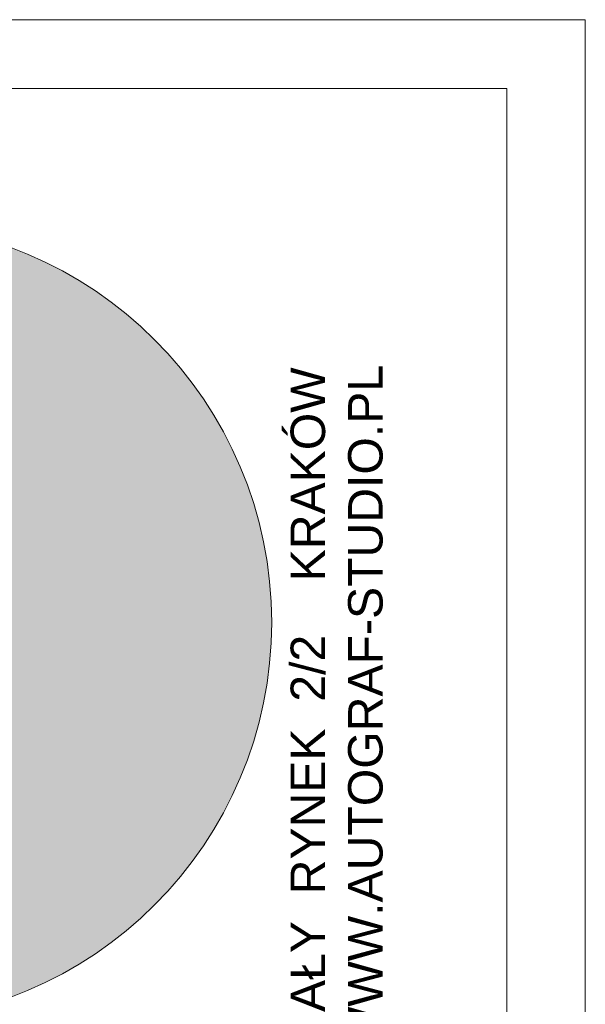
# Model space of a CAD drawing. Header units: millimetres. Extents: x -115268 to 140687, y -37779 to 24471.
# Tile 204 of 256: x 80683 to 80929, y -10181 to -9753. Entities that reach past the tile are written whole.
import ezdxf

# ---------------------------------------------------------------- set-up
doc = ezdxf.new("R2010")
doc.units = ezdxf.units.MM
doc.layers.get('0').update_dxf_attribs({"lineweight": 9})
doc.layers.add('A_CIENKA', color=7, linetype='Continuous', lineweight=9)
doc.layers.add('A_RAMKA', color=7, linetype='Continuous', lineweight=9)
doc.styles.add('Arial', font='arial.ttf')

# ---------------------------------------------------------------- blocks, each defined once
blk = doc.blocks.new('METRYKA11')
at = {"true_color": 0x000000}
h = blk.add_hatch(color=18, dxfattribs=at)
h.dxf.hatch_style = 1
h.paths.add_polyline_path([(7511428.56, 5508702.86, 1), (7511776.45, 5508702.86, 1)])
blk.add_line((7511878.67, 5508935.17), (7511878.67, 5506025.17))
blk.add_lwpolyline([(7511378.67, 5508935.17), (7511878.67, 5508935.17)])
at = {"color": 7}
blk.add_circle((7511602.5, 5508702.86), 173.94, dxfattribs=at)
blk.add_circle((7511602.5, 5508702.86), 173.94, dxfattribs=at)
at = {"ltscale": 80, "insert": (7511784.67, 5508515.78), "char_height": 15, "width": 367.2958, "attachment_point": 1, "rotation": 90, "style": 'Arial'}
blk.add_mtext('\\pxqd;MAŁY  RYNEK  2/2    KRAKÓW\\PWWW.AUTOGRAF-STUDIO.PL', dxfattribs=at)

msp = doc.modelspace()

# ---------------------------------------------------------------- linework, layer by layer
at = {"layer": 'A_CIENKA', "color": 1}
msp.add_lwpolyline([(76728.61226, -9752.52253), (80928.61226, -9752.52253), (80928.61226, -12722.52253), (76728.61226, -12722.52253), (76728.61226, -9752.52253)], dxfattribs=at)
at = {"layer": 'A_RAMKA'}
msp.add_lwpolyline([(76908.61226, -9782.52253), (80894.42643, -9782.52253), (80894.42643, -12692.52253), (76908.61226, -12692.52253)], close=True, dxfattribs=at)

# ---------------------------------------------------------------- block references
at = {"layer": 'A_CIENKA'}
msp.add_blockref('METRYKA11', (-7430984.24312, -5518717.6951), dxfattribs=at)

doc.saveas('drawing.dxf')
